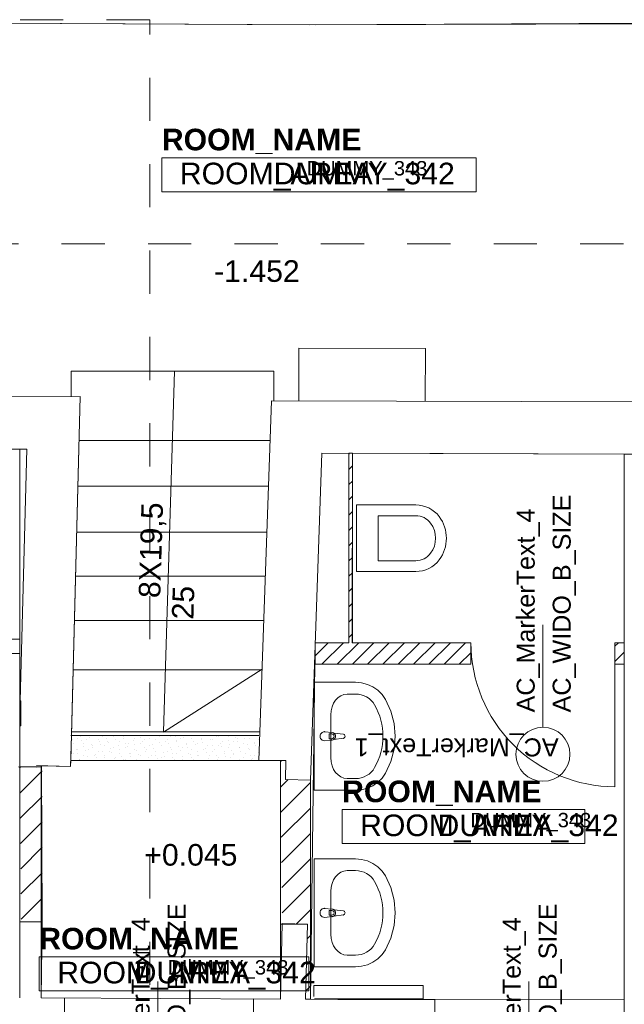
# Model space of a CAD drawing. Header units: millimetres. Extents: x -68772 to 137055, y -73300 to 19650.
# Tile 34 of 212: x 38362 to 41721, y -48229 to -42758. Entities that reach past the tile are written whole.
import ezdxf
from ezdxf.enums import TextEntityAlignment as Align

# ---------------------------------------------------------------- set-up
doc = ezdxf.new("R2010")
doc.units = ezdxf.units.MM
doc.header["$MEASUREMENT"] = 0
doc.linetypes.add('Przerywana', pattern=[480, 240, -240])
for name, color, linetype, lineweight in [('Electrical Equipment_Nr_pióra__7', 7, 'Continuous', 5), ('Nowe_0_Nr_pióra__1', 7, 'Continuous', 18), ('Nowe_0_Nr_pióra__7', 7, 'Continuous', 5), ('Nowe_220-A Ściany_Nr_pióra__7', 7, 'Continuous', 5), ('Nowe_Cut Pattern_Nr_pióra__252', 250, 'Continuous', 18), ('Nowe_Cut Pattern_Nr_pióra__8', 9, 'Continuous', 18), ('Nowe_Drzwi ARCHICAD_Nr_pióra__7', 7, 'Continuous', 5), ('Nowe_Metryczki pomieszczeń ARCHICADa_Nr_pióra__1', 7, 'Continuous', 18), ('Nowe_Panel_Nr_pióra__7', 7, 'Continuous', 5), ('Nowe_Panel_Nr_pióra__93', 7, 'Continuous', 20), ('Nowe_Walls_Nr_pióra__93', 7, 'Continuous', 20), ('Nowe_Znaczniki drzwi ARCHICADa_Nr_pióra__7', 7, 'Continuous', 5), ('Plumbing Fixtures_Nr_pióra__7', 7, 'Continuous', 5), ('Sections_Nr_pióra__7', 7, 'Continuous', 5), ('Spot Elevations_Nr_pióra__7', 7, 'Continuous', 5), ('Stairs_Nr_pióra__7', 7, 'Continuous', 5), ('Walls_Nr_pióra__238', 7, 'Continuous', 13), ('Walls_Nr_pióra__7', 7, 'Continuous', 5)]:
    doc.layers.add(name, color=color, linetype=linetype, lineweight=lineweight)
doc.styles.add('GENERATED_STYLE_1', font='arial.ttf')
doc.styles.add('GENERATED_STYLE_2', font='arialbd.ttf')
doc.styles.add('GENERATED_STYLE_3', font='arial.ttf')
doc.linetypes.add('Przekreślana podwójnie', pattern='A,0,[1,RZUT PARTERU DWORZEC 51.Shx,S=1.587302,R=0,X=0,Y=0],-300,0', length=300)

msp = doc.modelspace()

# ---------------------------------------------------------------- linework, layer by layer
at = {"layer": 'Electrical Equipment_Nr_pióra__7', "linetype": 'Continuous', "lineweight": 5}
for p, q in [((39912, -44876.2), (39912.9, -44582.7)), ((39912.9, -44582.7), (40615.9, -44584.8)), ((40615, -44878.3), (40615.9, -44584.8)), ((39996.7, -48123.4), (40602.9, -48123.4)), ((39996.7, -48123.4), (39996.7, -48185.3)), ((40602.9, -48123.4), (40602.9, -48197.2)), ((40602.9, -48197.2), (40000, -48197.2))]:
    msp.add_line(p, q, dxfattribs=at)
at = {"layer": 'Nowe_0_Nr_pióra__7', "linetype": 'Continuous', "lineweight": 5}
for p, q in [((38656.2, -46756.8), (38656.2, -46756.8)), ((38682.3, -46749.4), (38682.3, -46749.4)), ((38698.5, -46741.4), (38698.5, -46741.4)), ((38706, -46762.1), (38706, -46762.1)), ((38735.3, -46760), (38735.3, -46760)), ((38748.3, -46746.7), (38748.3, -46746.7)), ((38798.9, -46760), (38798.9, -46760)), ((38803.6, -46767), (38803.6, -46767)), ((38820.2, -46738.8), (38820.2, -46738.8)), ((38845.9, -46751.6), (38845.9, -46751.6)), ((38852, -46770.6), (38852, -46770.6)), ((38883.8, -46738.8), (38883.8, -46738.8)), ((38888.2, -46736.2), (38888.2, -46736.2)), ((38895.7, -46756.9), (38895.7, -46756.9)), ((38915.6, -46770.6), (38915.6, -46770.6)), ((38936.8, -46749.4), (38936.8, -46749.4)), ((38938, -46741.5), (38938, -46741.5)), ((38993.2, -46761.8), (38993.2, -46761.8)), ((39000.5, -46749.4), (39000.5, -46749.4)), ((39035.5, -46746.5), (39035.5, -46746.5)), ((39043.1, -46767.1), (39043.1, -46767.1)), ((39053.5, -46760), (39053.5, -46760)), ((39085.3, -46751.7), (39085.3, -46751.7)), ((39117.1, -46760), (39117.1, -46760)), ((39127.6, -46736.3), (39127.6, -46736.3)), ((39138.4, -46738.8), (39138.4, -46738.8)), ((39140.6, -46772.1), (39140.6, -46772.1)), ((39170.2, -46770.6), (39170.2, -46770.6)), ((39182.9, -46756.7), (39182.9, -46756.7)), ((39202, -46738.8), (39202, -46738.8)), ((39225.2, -46741.3), (39225.2, -46741.3)), ((39232.7, -46761.9), (39232.7, -46761.9)), ((39233.8, -46770.6), (39233.8, -46770.6)), ((39255, -46749.4), (39255, -46749.4)), ((39275, -46746.6), (39275, -46746.6)), ((39318.7, -46749.4), (39318.7, -46749.4)), ((39330.3, -46766.9), (39330.3, -46766.9)), ((39371.7, -46760), (39371.7, -46760)), ((39372.6, -46751.5), (39372.6, -46751.5)), ((39380.1, -46772.2), (39380.1, -46772.2)), ((39414.9, -46736.1), (39414.9, -46736.1)), ((39422.4, -46756.8), (39422.4, -46756.8)), ((39435.3, -46760), (39435.3, -46760)), ((39456.6, -46738.8), (39456.6, -46738.8)), ((39464.7, -46741.4), (39464.7, -46741.4)), ((39488.4, -46770.6), (39488.4, -46770.6)), ((39520, -46761.7), (39520, -46761.7)), ((39520.2, -46738.8), (39520.2, -46738.8)), ((39552, -46770.6), (39552, -46770.6)), ((39562.2, -46746.3), (39562.2, -46746.3)), ((39569.8, -46767), (39569.8, -46767)), ((39573.2, -46749.4), (39573.2, -46749.4)), ((39612.1, -46751.6), (39612.1, -46751.6)), ((39636.9, -46749.4), (39636.9, -46749.4)), ((39654.3, -46736.2), (39654.3, -46736.2)), ((39667.3, -46771.9), (39667.3, -46771.9)), ((39689.9, -46760), (39689.9, -46760)), ((38650.5, -46781.2), (38650.5, -46781.2)), ((38663.7, -46777.5), (38663.7, -46777.5)), ((38676.7, -46813.2), (38676.7, -46813.2)), ((38682.3, -46813), (38682.3, -46813)), ((38714.1, -46781.2), (38714.1, -46781.2)), ((38719, -46797.8), (38719, -46797.8)), ((38726.5, -46818.5), (38726.5, -46818.5)), ((38745.9, -46813), (38745.9, -46813)), ((38761.3, -46782.4), (38761.3, -46782.4)), ((38767.1, -46791.8), (38767.1, -46791.8)), ((38768.8, -46803.1), (38768.8, -46803.1)), ((38798.9, -46823.6), (38798.9, -46823.6)), ((38811.1, -46787.7), (38811.1, -46787.7)), ((38824.1, -46823.4), (38824.1, -46823.4)), ((38830.8, -46791.8), (38830.8, -46791.8)), ((38853.4, -46772.3), (38853.4, -46772.3)), ((38862.6, -46823.6), (38862.6, -46823.6)), ((38866.4, -46808), (38866.4, -46808)), ((38883.8, -46802.4), (38883.8, -46802.4)), ((38908.7, -46792.6), (38908.7, -46792.6)), ((38916.2, -46813.3), (38916.2, -46813.3)), ((38947.4, -46802.4), (38947.4, -46802.4)), ((38951, -46777.2), (38951, -46777.2)), ((38958.5, -46797.9), (38958.5, -46797.9)), ((38968.7, -46781.2), (38968.7, -46781.2)), ((39000.5, -46813), (39000.5, -46813)), ((39000.8, -46782.5), (39000.8, -46782.5)), ((39013.8, -46818.2), (39013.8, -46818.2)), ((39032.3, -46781.2), (39032.3, -46781.2)), ((39056.1, -46802.8), (39056.1, -46802.8)), ((39063.6, -46823.5), (39063.6, -46823.5)), ((39064.1, -46813), (39064.1, -46813)), ((39085.3, -46791.8), (39085.3, -46791.8)), ((39098.3, -46787.4), (39098.3, -46787.4)), ((39105.9, -46808.1), (39105.9, -46808.1)), ((39117.1, -46823.6), (39117.1, -46823.6)), ((39148.1, -46792.7), (39148.1, -46792.7)), ((39149, -46791.8), (39149, -46791.8)), ((39180.8, -46823.6), (39180.8, -46823.6)), ((39190.4, -46777.3), (39190.4, -46777.3)), ((39202, -46802.4), (39202, -46802.4)), ((39203.4, -46813), (39203.4, -46813)), ((39245.7, -46797.7), (39245.7, -46797.7)), ((39253.2, -46818.3), (39253.2, -46818.3)), ((39265.6, -46802.4), (39265.6, -46802.4)), ((39286.9, -46781.2), (39286.9, -46781.2)), ((39288, -46782.3), (39288, -46782.3)), ((39295.5, -46802.9), (39295.5, -46802.9)), ((39318.7, -46813), (39318.7, -46813)), ((39337.8, -46787.5), (39337.8, -46787.5)), ((39350.5, -46781.2), (39350.5, -46781.2)), ((39350.8, -46823.3), (39350.8, -46823.3)), ((39382.3, -46813), (39382.3, -46813)), ((39393.1, -46807.9), (39393.1, -46807.9)), ((39403.5, -46791.8), (39403.5, -46791.8)), ((39435.3, -46823.6), (39435.3, -46823.6)), ((39435.4, -46792.5), (39435.4, -46792.5)), ((39442.9, -46813.1), (39442.9, -46813.1)), ((39467.2, -46791.8), (39467.2, -46791.8)), ((39477.7, -46777.1), (39477.7, -46777.1)), ((39485.2, -46797.8), (39485.2, -46797.8)), ((39499, -46823.6), (39499, -46823.6)), ((39520.2, -46802.4), (39520.2, -46802.4)), ((39527.5, -46782.4), (39527.5, -46782.4)), ((39540.5, -46818.1), (39540.5, -46818.1)), ((39582.8, -46802.7), (39582.8, -46802.7)), ((39583.8, -46802.4), (39583.8, -46802.4)), ((39590.3, -46823.4), (39590.3, -46823.4)), ((39605.1, -46781.2), (39605.1, -46781.2)), ((39625, -46787.3), (39625, -46787.3)), ((39632.6, -46808), (39632.6, -46808)), ((39636.9, -46813), (39636.9, -46813)), ((39668.7, -46781.2), (39668.7, -46781.2)), ((39674.9, -46792.6), (39674.9, -46792.6)), ((38661.1, -46834.2), (38661.1, -46834.2)), ((38684.2, -46833.9), (38684.2, -46833.9)), ((38692.9, -46866), (38692.9, -46866)), ((38697.2, -46869.6), (38697.2, -46869.6)), ((38714.1, -46844.8), (38714.1, -46844.8)), ((38739.5, -46854.2), (38739.5, -46854.2)), ((38777.7, -46844.8), (38777.7, -46844.8)), ((38781.8, -46838.8), (38781.8, -46838.8)), ((38789.3, -46859.5), (38789.3, -46859.5)), ((38830.8, -46855.4), (38830.8, -46855.4)), ((38831.6, -46844.1), (38831.6, -46844.1)), ((38873.9, -46828.7), (38873.9, -46828.7)), ((38886.9, -46864.4), (38886.9, -46864.4)), ((38894.4, -46855.4), (38894.4, -46855.4)), ((38915.6, -46834.2), (38915.6, -46834.2)), ((38929.2, -46849), (38929.2, -46849)), ((38936.7, -46869.7), (38936.7, -46869.7)), ((38947.4, -46866), (38947.4, -46866)), ((38971.5, -46833.6), (38971.5, -46833.6)), ((38979, -46854.3), (38979, -46854.3)), ((38979.3, -46834.2), (38979.3, -46834.2)), ((39011.1, -46866), (39011.1, -46866)), ((39021.3, -46838.9), (39021.3, -46838.9)), ((39032.3, -46844.8), (39032.3, -46844.8)), ((39076.6, -46859.2), (39076.6, -46859.2)), ((39095.9, -46844.8), (39095.9, -46844.8)), ((39118.9, -46843.8), (39118.9, -46843.8)), ((39126.4, -46864.5), (39126.4, -46864.5)), ((39149, -46855.4), (39149, -46855.4)), ((39161.1, -46828.4), (39161.1, -46828.4)), ((39168.7, -46849.1), (39168.7, -46849.1)), ((39211, -46833.7), (39211, -46833.7)), ((39212.6, -46855.4), (39212.6, -46855.4)), ((39224, -46869.4), (39224, -46869.4)), ((39233.8, -46834.2), (39233.8, -46834.2)), ((39265.6, -46866), (39265.6, -46866)), ((39266.2, -46854), (39266.2, -46854)), ((39297.5, -46834.2), (39297.5, -46834.2)), ((39308.5, -46838.6), (39308.5, -46838.6)), ((39316, -46859.3), (39316, -46859.3)), ((39329.3, -46866), (39329.3, -46866)), ((39350.5, -46844.8), (39350.5, -46844.8)), ((39358.3, -46843.9), (39358.3, -46843.9)), ((39400.6, -46828.5), (39400.6, -46828.5)), ((39413.6, -46864.2), (39413.6, -46864.2)), ((39414.1, -46844.8), (39414.1, -46844.8)), ((39455.9, -46848.9), (39455.9, -46848.9)), ((39463.4, -46869.5), (39463.4, -46869.5)), ((39467.2, -46855.4), (39467.2, -46855.4)), ((39498.2, -46833.5), (39498.2, -46833.5)), ((39505.7, -46854.1), (39505.7, -46854.1)), ((39530.8, -46855.4), (39530.8, -46855.4)), ((39548, -46838.7), (39548, -46838.7)), ((39552, -46834.2), (39552, -46834.2)), ((39561, -46874.4), (39561, -46874.4)), ((39583.8, -46866), (39583.8, -46866)), ((39603.3, -46859.1), (39603.3, -46859.1)), ((39615.7, -46834.2), (39615.7, -46834.2)), ((39645.6, -46843.7), (39645.6, -46843.7)), ((39647.5, -46866), (39647.5, -46866)), ((39653.1, -46864.3), (39653.1, -46864.3)), ((39668.7, -46844.8), (39668.7, -46844.8)), ((39687.9, -46828.3), (39687.9, -46828.3)), ((39810.8, -46880.5), (39816.7, -46874.6)), ((38361.9, -46915.2), (38368.1, -46908.9)), ((38363.3, -47055.2), (38486.5, -46932)), ((39812.2, -47020.5), (39852.9, -46979.9)), ((39813.7, -47160.4), (39977.3, -46996.8)), ((38364.8, -47195.1), (38486.5, -47073.4)), ((39815.2, -47300.4), (39977.3, -47138.3)), ((38366.3, -47335.1), (38486.5, -47214.9)), ((39816.6, -47440.3), (39977.3, -47279.7)), ((38367.8, -47475), (38486.5, -47356.3)), ((39818.1, -47580.3), (39977.3, -47421.1)), ((38369.2, -47615), (38486.5, -47497.7)), ((39819.6, -47720.2), (39977.3, -47562.5)), ((38370.7, -47754.9), (38486.5, -47639.1)), ((39900.1, -47781.1), (39977.3, -47704)), ((39958.3, -47864.3), (39977.3, -47845.4)), ((39955, -48009), (39977.3, -47986.8)), ((39951.8, -48153.7), (39977.3, -48128.2))]:
    msp.add_line(p, q, dxfattribs=at)
at = {"layer": 'Nowe_220-A Ściany_Nr_pióra__7', "linetype": 'Continuous', "lineweight": 5}
for p, q in [((39222.5, -44711.3), (39160.5, -46715)), ((39160.4, -46716.1), (39708.3, -46367.1))]:
    msp.add_line(p, q, dxfattribs=at)
at = {"layer": 'Nowe_Cut Pattern_Nr_pióra__252', "linetype": 'Continuous', "lineweight": 18}
for p, q in [((39972.8, -42786), (36497.4, -42768.5)), ((43756.2, -42768.4), (39972.8, -42786)), ((35963.9, -44867.7), (38698.8, -44851.6)), ((38698.8, -44851.6), (38645.8, -46874.6)), ((39690.6, -46874.6), (39760.4, -44875.8)), ((39760.4, -44875.8), (43750.3, -44887.6)), ((38645.8, -46874.6), (39690.6, -46874.6))]:
    msp.add_line(p, q, dxfattribs=at)
at = {"layer": 'Nowe_Cut Pattern_Nr_pióra__8', "linetype": 'Continuous', "lineweight": 18}
for p, q in [((40210.4, -45166.9), (40208.5, -46219.6)), ((41720.7, -45172.1), (40210.4, -45166.9)), ((41720.7, -48201.5), (41720.7, -45172.1)), ((40208.5, -46219.6), (40868.6, -46220.8)), ((40868.6, -46220.8), (40868.4, -46339.6)), ((40002.3, -46339.6), (39977.3, -48200.3)), ((40868.4, -46339.6), (40002.3, -46339.6)), ((38645.8, -46874.6), (38644.9, -46907.3)), ((38730, -46874.6), (38645.8, -46874.6)), ((39630, -46874.6), (38730, -46874.6)), ((39810.7, -46874.6), (39630, -46874.6)), ((39810.7, -48199.6), (39810.7, -46874.6)), ((38644.9, -46907.3), (38483.8, -46903.1)), ((38483.8, -46903.1), (38486.5, -47771)), ((38486.5, -47771), (38482.4, -48193)), ((38482.4, -48193), (39810.7, -48199.6)), ((39977.3, -48200.3), (41720.7, -48201.5))]:
    msp.add_line(p, q, dxfattribs=at)
at = {"layer": 'Nowe_Drzwi ARCHICAD_Nr_pióra__7', "linetype": 'Continuous', "lineweight": 5}
for p, q in [((38282.4, -46199.3), (38362.4, -46199.3)), ((41668.6, -46219.6), (41668.6, -47019.6)), ((38362.4, -46279.3), (38282.4, -46279.3))]:
    msp.add_line(p, q, dxfattribs=at)
at = {"layer": 'Nowe_Drzwi ARCHICAD_Nr_pióra__7', "linetype": 'Continuous', "lineweight": 5, "extrusion": (0, 0, -1)}
msp.add_ellipse((41668.6, -46219.6), major_axis=(565.7, 565.7), ratio=1, start_param=2.356194, end_param=3.926991, dxfattribs=at)
at = {"layer": 'Nowe_Metryczki pomieszczeń ARCHICADa_Nr_pióra__1', "linetype": 'Continuous', "lineweight": 18}
for p, q in [((39151.9, -43525.1), (40898.6, -43525.1)), ((39151.9, -43713.7), (39151.9, -43525.1)), ((40898.6, -43525.1), (40898.6, -43713.7)), ((40898.6, -43713.7), (39151.9, -43713.7)), ((40153.1, -47146.6), (41501.5, -47146.6)), ((40153.1, -47335.2), (40153.1, -47146.6)), ((41501.5, -47146.6), (41501.5, -47335.2)), ((41501.5, -47335.2), (40153.1, -47335.2)), ((38471, -47964.8), (39968.6, -47964.8)), ((38471, -48153.3), (38471, -47964.8)), ((39968.6, -47964.8), (39968.6, -48153.3)), ((39968.6, -48153.3), (38471, -48153.3))]:
    msp.add_line(p, q, dxfattribs=at)
at = {"layer": 'Nowe_Panel_Nr_pióra__7', "linetype": 'Continuous', "lineweight": 5}
for p, q in [((40190.4, -45171.6), (40195, -45166.9)), ((40190.4, -45256.4), (40210.4, -45236.4)), ((40190.4, -45341.3), (40210.4, -45321.3)), ((40190.4, -45426.1), (40210.4, -45406.1)), ((40190.4, -45511), (40210.4, -45491)), ((40190.4, -45595.8), (40210.4, -45575.8)), ((40190.4, -45680.7), (40210.4, -45660.7)), ((40190.4, -45765.5), (40210.4, -45745.5)), ((40190.4, -45850.4), (40210.4, -45830.4)), ((40190.4, -45935.2), (40210.4, -45915.2)), ((40190.4, -46020.1), (40210.4, -46000.1)), ((40190.4, -46104.9), (40210.4, -46084.9)), ((40190.4, -46189.8), (40210.4, -46169.8)), ((40003.6, -46291.7), (40075.7, -46219.6)), ((40040.6, -46339.6), (40160.6, -46219.6)), ((40125.4, -46339.6), (40245.4, -46219.6)), ((40210.3, -46339.6), (40330.3, -46219.6)), ((40295.1, -46339.6), (40415.1, -46219.6)), ((40380, -46339.6), (40500, -46219.6)), ((40464.8, -46339.6), (40584.8, -46219.6)), ((40549.7, -46339.6), (40669.7, -46219.6)), ((40634.5, -46339.6), (40754.5, -46219.6)), ((40719.4, -46339.6), (40839.4, -46219.6)), ((41668.6, -46238.9), (41687.9, -46219.6)), ((40804.2, -46339.6), (40868.6, -46275.2)), ((41668.6, -46323.7), (41720.7, -46271.7))]:
    msp.add_line(p, q, dxfattribs=at)
at = {"layer": 'Nowe_Panel_Nr_pióra__93', "linetype": 'Continuous', "lineweight": 20}
for p, q in [((40190.4, -45166.9), (40190.4, -46219.6)), ((40210.4, -45166.9), (40190.4, -45166.9)), ((40210.4, -46219.6), (40210.4, -45166.9)), ((41840.7, -45172.1), (41720.7, -45172.1)), ((41720.7, -45172.1), (41720.7, -48201.5)), ((38362.4, -46319.3), (38362.4, -46199.3)), ((40190.4, -46219.6), (40003.6, -46219.6)), ((40003.6, -46219.6), (40003.6, -46339.6)), ((40868.6, -46219.6), (40210.4, -46219.6)), ((40868.6, -46339.6), (40868.6, -46219.6)), ((41668.6, -46339.6), (41668.6, -46219.6)), ((41720.7, -46219.6), (41668.6, -46219.6)), ((41720.7, -46339.6), (41720.7, -46219.6)), ((40003.6, -46339.6), (40868.6, -46339.6)), ((41668.6, -46339.6), (41720.7, -46339.6)), ((41720.7, -48611.5), (41720.7, -48201.5))]:
    msp.add_line(p, q, dxfattribs=at)
at = {"layer": 'Nowe_Walls_Nr_pióra__93', "linetype": 'Continuous', "lineweight": 20}
for p, q in [((38362.4, -48192.4), (38362.4, -45143.7)), ((39810.7, -48199.6), (39810.7, -46874.6)), ((39840.7, -46874.6), (39810.7, -46874.6)), ((39838.3, -46979.5), (39840.7, -46874.6)), ((38362.4, -46908.6), (38482.5, -46908.6)), ((38482.5, -48177.6), (38482.5, -46904.8)), ((39977.3, -46982.7), (39838.3, -46979.5)), ((39977.3, -46982.7), (39977.3, -48200.3)), ((38362.4, -47769.6), (38482.5, -47769.6)), ((39810.7, -47782.5), (39960.2, -47782.5)), ((39960.2, -47782.5), (39950.7, -48200.3)), ((39950.7, -48200.3), (39977.3, -48200.3))]:
    msp.add_line(p, q, dxfattribs=at)
at = {"layer": 'Nowe_Znaczniki drzwi ARCHICADa_Nr_pióra__7', "linetype": 'Continuous', "lineweight": 5}
for p, q in [((41268.6, -46689.6), (41268.6, -46119.6)), ((39129.5, -48961.5), (39129.5, -48101.5)), ((41190.7, -48961.5), (41190.7, -48101.5))]:
    msp.add_line(p, q, dxfattribs=at)
for start, end in [(0, 180), (180, 0)]:
    msp.add_arc((41268.6, -46839.6), 150, start, end, dxfattribs=at)
at = {"layer": 'Plumbing Fixtures_Nr_pióra__7', "linetype": 'Continuous', "lineweight": 5}
for p, q in [((40232.6, -45823.9), (40232.6, -45453.8)), ((40232.6, -45453.8), (40562.6, -45453.8)), ((40352.6, -45513.9), (40562.6, -45513.9)), ((40352.6, -45513.9), (40352.6, -45763.9)), ((40352.6, -45763.9), (40562.6, -45763.9)), ((40232.6, -45823.9), (40562.6, -45823.9)), ((39998.4, -46439.4), (40227.5, -46439.4)), ((39998.4, -47039.4), (39998.4, -46439.4)), ((40227.5, -46439.4), (40261.2, -46442.3)), ((40261.2, -46442.3), (40293.9, -46450.9)), ((40293.9, -46450.9), (40324.4, -46464.9)), ((40324.4, -46464.9), (40351.8, -46483.9)), ((40351.8, -46483.9), (40375.3, -46507.3)), ((40181.7, -46504.7), (40227.5, -46504.7)), ((40375.3, -46507.3), (40394, -46534.3)), ((40394, -46534.3), (40424, -46599.5)), ((40424, -46599.5), (40442.3, -46668.5)), ((40090.7, -46858.3), (40090.7, -46620.6)), ((40055.7, -46714.4), (40097.7, -46718.4)), ((40442.3, -46668.5), (40448.4, -46739.4)), ((40097.7, -46760.4), (40055.7, -46764.4)), ((40095.5, -46725.8), (40080.7, -46725.8)), ((40080.7, -46725.8), (40080.7, -46753)), ((40080.7, -46753), (40095.5, -46753)), ((40107.2, -46721.7), (40160.1, -46728.3)), ((40160.1, -46750.5), (40107.2, -46757.2)), ((40448.4, -46739.4), (40442.3, -46810.4)), ((40442.3, -46810.4), (40424, -46879.4)), ((40424, -46879.4), (40394, -46944.6)), ((40181.7, -46974.2), (40227.5, -46974.2)), ((40375.3, -46971.6), (40351.8, -46995)), ((40394, -46944.6), (40375.3, -46971.6)), ((40227.5, -47039.4), (39998.4, -47039.4)), ((40261.2, -47036.6), (40227.5, -47039.4)), ((40293.9, -47028), (40261.2, -47036.6)), ((40324.4, -47013.9), (40293.9, -47028)), ((40351.8, -46995), (40324.4, -47013.9)), ((39998.4, -47420.4), (40227.5, -47420.4)), ((39998.4, -48020.4), (39998.4, -47420.4)), ((40227.5, -47420.4), (40261.2, -47423.3)), ((40261.2, -47423.3), (40293.9, -47431.9)), ((40293.9, -47431.9), (40324.4, -47445.9)), ((40324.4, -47445.9), (40351.8, -47464.9)), ((40351.8, -47464.9), (40375.3, -47488.3)), ((40181.7, -47485.6), (40227.5, -47485.6)), ((40375.3, -47488.3), (40394, -47515.3)), ((40394, -47515.3), (40424, -47580.4)), ((40424, -47580.4), (40442.3, -47649.5)), ((40090.7, -47839.3), (40090.7, -47601.6)), ((40055.7, -47695.4), (40097.7, -47699.4)), ((40442.3, -47649.5), (40448.4, -47720.4)), ((40097.7, -47741.4), (40055.7, -47745.4)), ((40095.5, -47706.8), (40080.7, -47706.8)), ((40080.7, -47706.8), (40080.7, -47734)), ((40080.7, -47734), (40095.5, -47734)), ((40107.2, -47702.7), (40160.1, -47709.3)), ((40160.1, -47731.5), (40107.2, -47738.2)), ((40448.4, -47720.4), (40442.3, -47791.4)), ((40442.3, -47791.4), (40424, -47860.4)), ((40424, -47860.4), (40394, -47925.6)), ((40181.7, -47955.2), (40227.5, -47955.2)), ((40375.3, -47952.6), (40351.8, -47975.9)), ((40394, -47925.6), (40375.3, -47952.6)), ((40227.5, -48020.4), (39998.4, -48020.4)), ((40261.2, -48017.5), (40227.5, -48020.4)), ((40293.9, -48008.9), (40261.2, -48017.5)), ((40324.4, -47994.9), (40293.9, -48008.9)), ((40351.8, -47975.9), (40324.4, -47994.9))]:
    msp.add_line(p, q, dxfattribs=at)
at = {"layer": 'Plumbing Fixtures_Nr_pióra__7', "linetype": 'Continuous', "lineweight": 5, "extrusion": (0, 0, -1)}
for centre, major_axis, ratio, start_param, end_param in [((40562.6, -45616.4), (114.9, 114.9), 1, -0.785398, 0.141897), ((40562.6, -45616.4), (-72.5, 72.5), 1, 0.785398, 1.712693), ((40532.6, -45638.9), (99, 99), 1, 0.141897, 1.428899), ((40532.6, -45638.9), (-141.4, 141.4), 1, 1.712693, 2.999696), ((40562.6, -45661.4), (-72.5, 72.5), 1, 2.999696, 3.926991), ((40562.6, -45661.4), (-114.9, 114.9), 1, 2.999696, 3.926991), ((40181.7, -46620.8), (0, 116.1), 0.783646, -1.570796, 0), ((40227.5, -46620.6), (121.2, 0), 0.956522, -1.570796, -0.496975), ((39998.4, -46739.4), (-381.8, 0), 0.956522, 2.644618, 3.638567), ((40055.7, -46739.4), (17.7, 17.7), 1, 2.356194, 5.497787), ((40095.5, -46739.4), (-9.62, 9.62), 1, 0.785398, 3.926991), ((40095.8, -46739.4), (-14.9, 14.9), 1, 0.875625, 1.35736), ((40095.8, -46739.4), (14.9, 14.9), 1, 1.784232, 2.265968), ((40095.8, -46739.4), (-14.9, 14.9), 1, 1.35736, 3.355029), ((40158.8, -46739.4), (-7.91, 7.91), 1, 0.909996, 3.802393), ((40181.7, -46858.1), (0, 116.1), 0.783646, 3.141593, 4.712389), ((40227.5, -46858.3), (-121.2, 0), 0.956522, 3.638567, 4.712389), ((40181.7, -47601.7), (0, 116.1), 0.783646, -1.570796, 0), ((40227.5, -47601.6), (121.2, 0), 0.956522, -1.570796, -0.496975), ((39998.4, -47720.4), (-381.8, 0), 0.956522, 2.644618, 3.638567), ((40055.7, -47720.4), (17.7, 17.7), 1, 2.356194, 5.497787), ((40095.8, -47720.4), (-14.9, 14.9), 1, 0.875625, 1.35736), ((40095.5, -47720.4), (-9.62, 9.62), 1, 0.785398, 3.926991), ((40095.8, -47720.4), (14.9, 14.9), 1, 1.784232, 2.265968), ((40095.8, -47720.4), (-14.9, 14.9), 1, 1.35736, 3.355029), ((40158.8, -47720.4), (-7.91, 7.91), 1, 0.909996, 3.802393), ((40181.7, -47839.1), (0, 116.1), 0.783646, 3.141593, 4.712389), ((40227.5, -47839.3), (-121.2, 0), 0.956522, 3.638567, 4.712389)]:
    msp.add_ellipse(centre, major_axis=major_axis, ratio=ratio, start_param=start_param, end_param=end_param, dxfattribs=at)
at = {"layer": 'Plumbing Fixtures_Nr_pióra__7', "linetype": 'Continuous', "lineweight": 5}
for p in [(40055.7, -46714.4), (40097.7, -46760.4), (40107.2, -46721.7), (40160.1, -46750.5), (40055.7, -47695.4), (40097.7, -47741.4), (40107.2, -47702.7), (40160.1, -47731.5)]:
    msp.add_point(p, dxfattribs=at)
at = {"layer": 'Sections_Nr_pióra__7', "linetype": 'Przerywana', "lineweight": 5}
for p, q in [((39084.6, -42758.1), (33351.4, -42758.1)), ((39084.6, -51000.5), (39084.6, -42758.1)), ((23715.3, -44003.2), (45604.8, -44003.2))]:
    msp.add_line(p, q, dxfattribs=at)
at = {"layer": 'Stairs_Nr_pióra__7', "linetype": 'Continuous', "lineweight": 5}
for p, q in [((38647.5, -44851.9), (38647.5, -44710.3)), ((39773.4, -44710.3), (38647.5, -44710.3)), ((39773.4, -44710.3), (39773.4, -44875.8)), ((38692.4, -45095.3), (39752.7, -45095.3)), ((38685.7, -45350.3), (39743.8, -45350.3)), ((38679, -45605.3), (39734.9, -45605.3)), ((38672.6, -45850.3), (39726.3, -45850.3)), ((38666.2, -46095.3), (39717.8, -46095.3)), ((38659, -46370.3), (39708.2, -46370.3)), ((38649.9, -46715.3), (39696.1, -46715.3))]:
    msp.add_line(p, q, dxfattribs=at)
at = {"layer": 'Walls_Nr_pióra__238', "linetype": 'Continuous', "lineweight": 13}
for p, q in [((36497.4, -42768.5), (40005.8, -42786.2)), ((40005.8, -42786.2), (42332.8, -42780.6)), ((38698.8, -44851.6), (35963.9, -44867.7)), ((38649.4, -46734.6), (38698.8, -44851.6)), ((39760.4, -44875.8), (39690.6, -46874.6)), ((43750.3, -44887.6), (39760.4, -44875.8)), ((37261.7, -45150.1), (38401.1, -45143.4)), ((38401.1, -45143.4), (38364.4, -46541.9)), ((39980.7, -46874.6), (40040.4, -45166.6)), ((40040.4, -45166.6), (43748, -45177.6)), ((38364.4, -46541.9), (38367.8, -46541.9)), ((38367.8, -46541.9), (38367.8, -46542.9)), ((38367.8, -46541.9), (38367.8, -46681.9)), ((38367.8, -46681.9), (38360.7, -46681.9)), ((38644.9, -46907.3), (38649.4, -46734.6)), ((39690.6, -46874.6), (39840.7, -46874.6)), ((39840.7, -46874.6), (39838.3, -46979.5)), ((39978.3, -46982.7), (39980.7, -46874.6)), ((38355.8, -46908.6), (38455.9, -46910.7)), ((38456, -46902.3), (38644.9, -46907.3)), ((39838.3, -46979.5), (39977.3, -46982.7)), ((39977.3, -46982.7), (39978.3, -46982.7)), ((38482.4, -48193), (38486.5, -47771)), ((39820.2, -47779.3), (39810.7, -48199.6)), ((39960.2, -47782.5), (39820.2, -47779.3)), ((39950.7, -48200.3), (39960.2, -47782.5)), ((39960.2, -47782.5), (39959.2, -47782.5)), ((38611.5, -48193.7), (38482.4, -48193)), ((38610.1, -48473.7), (38611.5, -48193.7)), ((39661.5, -48198.9), (39660.1, -48478.8)), ((39810.7, -48199.6), (39661.5, -48198.9)), ((40129.6, -48201.2), (39950.7, -48200.3)), ((40668.3, -48201.5), (40129.6, -48201.2)), ((40668.3, -48616.5), (40668.3, -48201.5))]:
    msp.add_line(p, q, dxfattribs=at)
at = {"layer": 'Walls_Nr_pióra__7', "linetype": 'Przekreślana podwójnie', "lineweight": 5}
for p, q in [((38645.8, -46734.6), (39690.6, -46734.6)), ((38645.8, -46874.6), (39690.6, -46874.6))]:
    msp.add_line(p, q, dxfattribs=at)

# ---------------------------------------------------------------- texts
at = {"layer": 'Nowe_0_Nr_pióra__1', "style": 'GENERATED_STYLE_3'}
for s, p in [(' 8X19,5', (39141.1, -46019.5)), (' 25', (39325.6, -46138.5))]:
    msp.add_text(s, height=120, rotation=88.227, dxfattribs=at).set_placement(p)
at = {"layer": 'Nowe_Metryczki pomieszczeń ARCHICADa_Nr_pióra__1', "lineweight": 18}
for tag, text, height, style, p in [('ROOM_NAME', '11.POM. TECHNICZNE', 120, 'GENERATED_STYLE_2', (39151.9, -43363.9)), ('DUMMY_343', '2', 80, 'GENERATED_STYLE_1', (39956.3, -43543.4)), ('ROOM_AREA', 'A: 17,9', 120, 'GENERATED_STYLE_1', (39251.9, -43552.5)), ('DUMMY_342', ' m', 120, 'GENERATED_STYLE_1', (39773.1, -43552.5)), ('ROOM_NAME', '14. WC DAMSKIE', 120, 'GENERATED_STYLE_2', (40153.1, -46985.5)), ('ROOM_AREA', 'A: 4,9', 120, 'GENERATED_STYLE_1', (40253.1, -47174)), ('DUMMY_342', ' m', 120, 'GENERATED_STYLE_1', (40683.2, -47174)), ('DUMMY_343', '2', 80, 'GENERATED_STYLE_1', (40866.4, -47164.9)), ('ROOM_NAME', '12. KOMUNIKACJA', 120, 'GENERATED_STYLE_2', (38471, -47803.6)), ('ROOM_AREA', 'A: 1,7', 120, 'GENERATED_STYLE_1', (38571, -47992.2)), ('DUMMY_342', ' m', 120, 'GENERATED_STYLE_1', (39001.1, -47992.2)), ('DUMMY_343', '2', 80, 'GENERATED_STYLE_1', (39184.4, -47983))]:
    msp.add_attdef(tag, text=text, height=height, dxfattribs=dict(at, style=style)).set_placement(p, align=Align.TOP_LEFT)
at = {"layer": 'Nowe_Znaczniki drzwi ARCHICADa_Nr_pióra__7', "lineweight": 5, "style": 'GENERATED_STYLE_1'}
for tag, text, rotation, p in [('AC_MarkerText_4', '90', 90, (41252.9, -46607)), ('AC_WIDO_B_SIZE', '200', 90, (41452.9, -46607)), ('AC_MarkerText_1', 'D1', 180, (41356, -46721)), ('AC_MarkerText_4', '90', 90, (39113.7, -48878.9)), ('AC_WIDO_B_SIZE', '200', 90, (39313.7, -48878.9)), ('AC_MarkerText_4', '90', 90, (41174.9, -48878.9)), ('AC_WIDO_B_SIZE', '200', 90, (41374.9, -48878.9))]:
    msp.add_attdef(tag, text=text, height=100, rotation=rotation, dxfattribs=at).set_placement(p, align=Align.BOTTOM_LEFT)
at = {"layer": 'Spot Elevations_Nr_pióra__7', "style": 'GENERATED_STYLE_1'}
for s, p in [('-1.452', (39442.4, -44214.7)), ('+0.045', (39054.5, -47458))]:
    msp.add_text(s, height=120, dxfattribs=at).set_placement(p)

doc.saveas('drawing.dxf')
